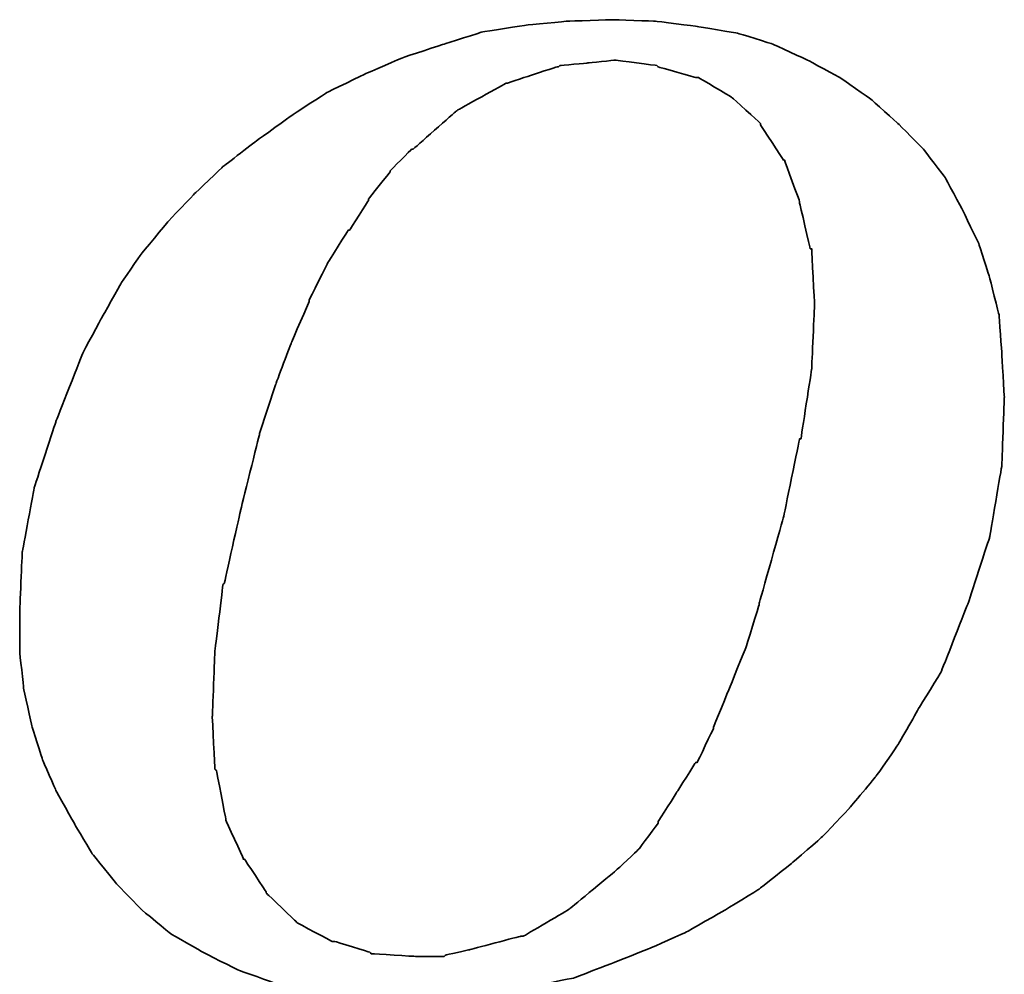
# Model space of a CAD drawing. Header units: millimetres. Extents: x 703 to 847, y 283 to 362.
# Tile 49 of 55: x 828.98 to 830.01, y 323.72 to 324.72. Entities that reach past the tile are written whole.
import ezdxf

# ---------------------------------------------------------------- set-up
doc = ezdxf.new("R2010")
doc.units = ezdxf.units.MM
doc.header["$LTSCALE"] = 0.05
doc.layers.add('DIM', color=4, linetype='CONTINUOUS')
doc.layers.add('layer 1', color=7, linetype='CONTINUOUS')

# ---------------------------------------------------------------- blocks, each defined once
blk = doc.blocks.new('TBI MOTION logo(完整正式版)')
at = {"layer": 'layer 1', "color": 22, "lineweight": 35}
for points, knots in [([(35.79625, -6.98375), (35.79625, -6.98375), (36.23125, -7.43875), (36.23125, -7.43875), (36.23125, -7.43875), (36.23125, -7.43875), (36.75625, -7.87125), (36.75625, -7.87125), (36.75625, -7.87125), (36.75625, -7.87125), (37.33125, -8.20375), (37.33125, -8.20375), (37.33125, -8.20375), (37.33125, -8.20375), (37.95625, -8.51875), (37.95625, -8.51875), (37.95625, -8.51875), (37.95625, -8.51875), (38.62625, -8.75875), (38.62625, -8.75875), (38.62625, -8.75875), (38.62625, -8.75875), (39.37125, -8.90375), (39.37125, -8.90375), (39.37125, -8.90375), (39.37125, -8.90375), (40.14125, -8.99875), (40.14125, -8.99875), (40.14125, -8.99875), (40.14125, -8.99875), (41.02625, -9.02375), (41.02625, -9.02375), (41.02625, -9.02375), (41.02625, -9.02375), (41.74625, -8.99875), (41.74625, -8.99875), (41.74625, -8.99875), (41.74625, -8.99875), (42.46625, -8.92375), (42.46625, -8.92375), (42.46625, -8.92375), (42.46625, -8.92375), (43.21125, -8.80625), (43.21125, -8.80625), (43.21125, -8.80625), (43.21125, -8.80625), (43.93125, -8.66375), (43.93125, -8.66375), (43.93125, -8.66375), (43.93125, -8.66375), (44.62625, -8.39875), (44.62625, -8.39875), (44.62625, -8.39875), (44.62625, -8.39875), (45.29625, -8.13375), (45.29625, -8.13375), (45.29625, -8.13375), (45.29625, -8.13375), (45.94625, -7.84375), (45.94625, -7.84375), (45.94625, -7.84375), (45.94625, -7.84375), (46.61625, -7.46375), (46.61625, -7.46375), (46.61625, -7.46375), (46.61625, -7.46375), (47.24125, -7.07875), (47.24125, -7.07875), (47.24125, -7.07875), (47.24125, -7.07875), (47.81625, -6.62375), (47.81625, -6.62375), (47.81625, -6.62375), (47.81625, -6.62375), (48.36875, -6.14375), (48.36875, -6.14375), (48.36875, -6.14375), (48.36875, -6.14375), (48.84625, -5.64125), (48.84625, -5.64125), (48.84625, -5.64125), (48.84625, -5.64125), (49.32625, -5.06375), (49.32625, -5.06375), (49.32625, -5.06375), (49.32625, -5.06375), (49.71125, -4.51374), (49.71125, -4.51374), (49.71125, -4.51374), (49.71125, -4.51374), (50.09625, -3.83874), (50.09625, -3.83874), (50.09625, -3.83874), (50.09625, -3.83874), (50.48125, -3.21374), (50.48125, -3.21374), (50.48125, -3.21374), (50.48125, -3.21374), (50.96125, -1.99125), (50.96125, -1.99125), (50.96125, -1.99125), (50.96125, -1.99125), (51.34375, -0.81875), (51.34375, -0.81875), (51.34375, -0.81875), (51.34375, -0.81875), (51.56125, 0.45624), (51.56125, 0.45624), (51.56125, 0.45624), (51.56125, 0.45624), (51.60625, 1.67624), (51.60625, 1.67624), (51.60625, 1.67624), (51.60625, 1.67624), (51.56125, 2.44625), (51.56125, 2.44625), (51.56125, 2.44625), (51.56125, 2.44625), (51.51125, 3.14125), (51.51125, 3.14125), (51.51125, 3.14125), (51.51125, 3.14125), (51.34375, 3.81125), (51.34375, 3.81125), (51.34375, 3.81125), (51.34375, 3.81125), (51.15125, 4.41125), (51.15125, 4.41125), (51.15125, 4.41125), (51.15125, 4.41125), (50.86125, 5.01125), (50.86125, 5.01125), (50.86125, 5.01125), (50.86125, 5.01125), (50.55125, 5.58875), (50.55125, 5.58875), (50.55125, 5.58875), (50.55125, 5.58875), (50.16625, 6.09125), (50.16625, 6.09125), (50.16625, 6.09125), (50.16625, 6.09125), (49.71125, 6.54875), (49.71125, 6.54875), (49.71125, 6.54875), (49.71125, 6.54875), (49.23125, 6.98125), (49.23125, 6.98125), (49.23125, 6.98125), (49.23125, 6.98125), (48.67875, 7.36625), (48.67875, 7.36625), (48.67875, 7.36625), (48.67875, 7.36625), (48.10375, 7.67625), (48.10375, 7.67625), (48.10375, 7.67625), (48.10375, 7.67625), (47.48125, 7.96375), (47.48125, 7.96375), (47.48125, 7.96375), (47.48125, 7.96375), (46.85625, 8.15625), (46.85625, 8.15625), (46.85625, 8.15625), (46.85625, 8.15625), (46.13625, 8.27624), (46.13625, 8.27624), (46.13625, 8.27624), (46.13625, 8.27624), (45.39125, 8.37125), (45.39125, 8.37125), (45.39125, 8.37125), (45.39125, 8.37125), (44.62625, 8.39624), (44.62625, 8.39624), (44.62625, 8.39624), (44.62625, 8.39624), (43.83625, 8.37125), (43.83625, 8.37125), (43.83625, 8.37125), (43.83625, 8.37125), (43.09125, 8.30125), (43.09125, 8.30125), (43.09125, 8.30125), (43.09125, 8.30125), (42.32125, 8.18125), (42.32125, 8.18125), (42.32125, 8.18125), (42.32125, 8.18125), (41.62875, 7.96375), (41.62875, 7.96375), (41.62875, 7.96375), (41.62875, 7.96375), (40.90625, 7.72625), (40.90625, 7.72625), (40.90625, 7.72625), (40.90625, 7.72625), (40.23624, 7.43625), (40.23624, 7.43625), (40.23624, 7.43625), (40.23624, 7.43625), (39.54124, 7.10125), (39.54124, 7.10125), (39.54124, 7.10125), (39.54124, 7.10125), (38.91625, 6.69125), (38.91625, 6.69125), (38.91625, 6.69125), (38.91625, 6.69125), (38.31625, 6.26125), (38.31625, 6.26125), (38.31625, 6.26125), (38.31625, 6.26125), (37.69125, 5.78125), (37.69125, 5.78125), (37.69125, 5.78125), (37.69125, 5.78125), (37.18625, 5.30125), (37.18625, 5.30125), (37.18625, 5.30125), (37.18625, 5.30125), (36.70625, 4.79624), (36.70625, 4.79624), (36.70625, 4.79624), (36.70625, 4.79624), (36.23125, 4.22125), (36.23125, 4.22125), (36.23125, 4.22125), (36.23125, 4.22125), (35.87124, 3.69375), (35.87124, 3.69375), (35.87124, 3.69375), (35.87124, 3.69375), (35.53125, 3.09125), (35.53125, 3.09125), (35.53125, 3.09125), (35.53125, 3.09125), (35.19875, 2.47125), (35.19875, 2.47125), (35.19875, 2.47125), (35.19875, 2.47125), (34.71625, 1.24625), (34.71625, 1.24625), (34.71625, 1.24625), (34.71625, 1.24625), (34.33125, 0.06874), (34.33125, 0.06874), (34.33125, 0.06874), (34.33125, 0.06874), (34.11625, -1.07875), (34.11625, -1.07875), (34.11625, -1.07875), (34.11625, -1.07875), (34.07125, -2.15875), (34.07125, -2.15875), (34.07125, -2.15875), (34.07125, -2.15875), (34.07125, -2.85375), (34.07125, -2.85375), (34.07125, -2.85375), (34.07125, -2.85375), (34.14125, -3.50375), (34.14125, -3.50375), (34.14125, -3.50375), (34.14125, -3.50375), (34.28625, -4.17375), (34.28625, -4.17375), (34.28625, -4.17375), (34.28625, -4.17375), (34.47625, -4.77624), (34.47625, -4.77624), (34.47625, -4.77624), (34.47625, -4.77624), (34.71625, -5.32625), (34.71625, -5.32625), (34.71625, -5.32625), (34.71625, -5.32625), (35.05375, -5.92875), (35.05375, -5.92875), (35.05375, -5.92875), (35.05375, -5.92875), (35.36375, -6.45375), (35.36375, -6.45375), (35.36375, -6.45375), (35.36375, -6.45375), (35.79625, -6.98375), (35.79625, -6.98375)], [0, 0, 0, 0, 0.01388889, 0.01388889, 0.01388889, 0.0138889, 0.02777778, 0.02777778, 0.02777778, 0.02777779, 0.04166667, 0.04166667, 0.04166667, 0.04166668, 0.05555556, 0.05555556, 0.05555556, 0.05555557, 0.06944444, 0.06944444, 0.06944444, 0.06944445, 0.08333333, 0.08333333, 0.08333333, 0.08333334, 0.09722222, 0.09722222, 0.09722222, 0.09722223, 0.11111111, 0.11111111, 0.11111111, 0.11111112, 0.125, 0.125, 0.125, 0.12500001, 0.13888889, 0.13888889, 0.13888889, 0.1388889, 0.15277778, 0.15277778, 0.15277778, 0.15277779, 0.16666667, 0.16666667, 0.16666667, 0.16666668, 0.18055556, 0.18055556, 0.18055556, 0.18055557, 0.19444444, 0.19444444, 0.19444444, 0.19444445, 0.20833333, 0.20833333, 0.20833333, 0.20833334, 0.22222222, 0.22222222, 0.22222222, 0.22222223, 0.23611111, 0.23611111, 0.23611111, 0.23611112, 0.25, 0.25, 0.25, 0.25000001, 0.26388889, 0.26388889, 0.26388889, 0.2638889, 0.27777778, 0.27777778, 0.27777778, 0.27777779, 0.29166667, 0.29166667, 0.29166667, 0.29166668, 0.30555556, 0.30555556, 0.30555556, 0.30555557, 0.31944444, 0.31944444, 0.31944444, 0.31944445, 0.33333333, 0.33333333, 0.33333333, 0.33333334, 0.34722222, 0.34722222, 0.34722222, 0.34722223, 0.36111111, 0.36111111, 0.36111111, 0.36111112, 0.375, 0.375, 0.375, 0.37500001, 0.38888889, 0.38888889, 0.38888889, 0.3888889, 0.40277778, 0.40277778, 0.40277778, 0.40277779, 0.41666667, 0.41666667, 0.41666667, 0.41666668, 0.43055556, 0.43055556, 0.43055556, 0.43055557, 0.44444444, 0.44444444, 0.44444444, 0.44444445, 0.45833333, 0.45833333, 0.45833333, 0.45833334, 0.47222222, 0.47222222, 0.47222222, 0.47222223, 0.48611111, 0.48611111, 0.48611111, 0.48611112, 0.5, 0.5, 0.5, 0.50000001, 0.51388889, 0.51388889, 0.51388889, 0.5138889, 0.52777778, 0.52777778, 0.52777778, 0.52777779, 0.54166667, 0.54166667, 0.54166667, 0.54166668, 0.55555556, 0.55555556, 0.55555556, 0.55555557, 0.56944444, 0.56944444, 0.56944444, 0.56944445, 0.58333333, 0.58333333, 0.58333333, 0.58333334, 0.59722222, 0.59722222, 0.59722222, 0.59722223, 0.61111111, 0.61111111, 0.61111111, 0.61111112, 0.625, 0.625, 0.625, 0.62500001, 0.63888889, 0.63888889, 0.63888889, 0.6388889, 0.65277778, 0.65277778, 0.65277778, 0.65277779, 0.66666667, 0.66666667, 0.66666667, 0.66666668, 0.68055556, 0.68055556, 0.68055556, 0.68055557, 0.69444444, 0.69444444, 0.69444444, 0.69444445, 0.70833333, 0.70833333, 0.70833333, 0.70833334, 0.72222222, 0.72222222, 0.72222222, 0.72222223, 0.73611111, 0.73611111, 0.73611111, 0.73611112, 0.75, 0.75, 0.75, 0.75000001, 0.76388889, 0.76388889, 0.76388889, 0.7638889, 0.77777778, 0.77777778, 0.77777778, 0.77777779, 0.79166667, 0.79166667, 0.79166667, 0.79166668, 0.80555556, 0.80555556, 0.80555556, 0.80555557, 0.81944444, 0.81944444, 0.81944444, 0.81944445, 0.83333333, 0.83333333, 0.83333333, 0.83333334, 0.84722222, 0.84722222, 0.84722222, 0.84722223, 0.86111111, 0.86111111, 0.86111111, 0.86111112, 0.875, 0.875, 0.875, 0.87500001, 0.88888889, 0.88888889, 0.88888889, 0.8888889, 0.90277778, 0.90277778, 0.90277778, 0.90277779, 0.91666667, 0.91666667, 0.91666667, 0.91666668, 0.93055556, 0.93055556, 0.93055556, 0.93055557, 0.94444444, 0.94444444, 0.94444444, 0.94444445, 0.95833333, 0.95833333, 0.95833333, 0.95833334, 0.97222222, 0.97222222, 0.97222222, 0.97222223, 0.98611111, 0.98611111, 0.98611111, 0.98611112, 1, 1, 1, 1]), ([(38.33875, 1.03124), (38.33875, 1.03124), (38.62625, 1.89625), (38.62625, 1.89625), (38.62625, 1.89625), (38.62625, 1.89625), (38.91625, 2.66375), (38.91625, 2.66375), (38.91625, 2.66375), (38.91625, 2.66375), (39.22625, 3.38125), (39.22625, 3.38125), (39.22625, 3.38125), (39.22625, 3.38125), (39.22625, 3.40624), (39.22625, 3.40624), (39.22625, 3.40624), (39.22625, 3.40624), (39.56124, 4.07624), (39.56124, 4.07624), (39.56124, 4.07624), (39.56124, 4.07624), (39.92125, 4.65125), (39.92125, 4.65125), (39.92125, 4.65125), (39.92125, 4.65125), (39.94625, 4.65125), (39.94625, 4.65125), (39.94625, 4.65125), (39.94625, 4.65125), (40.28125, 5.17875), (40.28125, 5.17875), (40.28125, 5.17875), (40.28125, 5.17875), (40.28125, 5.20375), (40.28125, 5.20375), (40.28125, 5.20375), (40.28125, 5.20375), (40.66875, 5.68625), (40.66875, 5.68625), (40.66875, 5.68625), (40.66875, 5.68625), (40.66875, 5.70625), (40.66875, 5.70625), (40.66875, 5.70625), (40.66875, 5.70625), (41.05124, 6.09125), (41.05124, 6.09125), (41.05124, 6.09125), (41.05124, 6.09125), (41.07625, 6.09125), (41.07625, 6.09125), (41.07625, 6.09125), (41.07625, 6.09125), (41.84125, 6.76625), (41.84125, 6.76625), (41.84125, 6.76625), (41.84125, 6.76625), (41.86625, 6.78625), (41.86625, 6.78625), (41.86625, 6.78625), (41.86625, 6.78625), (42.73125, 7.26624), (42.73125, 7.26624), (42.73125, 7.26624), (42.73125, 7.26624), (42.75625, 7.26624), (42.75625, 7.26624), (42.75625, 7.26624), (42.75625, 7.26624), (43.18625, 7.41125), (43.18625, 7.41125), (43.18625, 7.41125), (43.18625, 7.41125), (43.64125, 7.55625), (43.64125, 7.55625), (43.64125, 7.55625), (43.64125, 7.55625), (43.66625, 7.55625), (43.66625, 7.55625), (43.66625, 7.55625), (43.66625, 7.55625), (43.69125, 7.58124), (43.69125, 7.58124), (43.69125, 7.58124), (43.69125, 7.58124), (44.19125, 7.62625), (44.19125, 7.62625), (44.19125, 7.62625), (44.19125, 7.62625), (44.67125, 7.67625), (44.67125, 7.67625), (44.67125, 7.67625), (44.67125, 7.67625), (44.69625, 7.67625), (44.69625, 7.67625), (44.69625, 7.67625), (44.69625, 7.67625), (45.41875, 7.58124), (45.41875, 7.58124), (45.41875, 7.58124), (45.41875, 7.58124), (45.44125, 7.55625), (45.44125, 7.55625), (45.44125, 7.55625), (45.44125, 7.55625), (46.11125, 7.36625), (46.11125, 7.36625), (46.11125, 7.36625), (46.11125, 7.36625), (46.13625, 7.36625), (46.13625, 7.36625), (46.13625, 7.36625), (46.13625, 7.36625), (46.15875, 7.36625), (46.15875, 7.36625), (46.15875, 7.36625), (46.15875, 7.36625), (46.73625, 7.02624), (46.73625, 7.02624), (46.73625, 7.02624), (46.73625, 7.02624), (46.76125, 7.00624), (46.76125, 7.00624), (46.76125, 7.00624), (46.76125, 7.00624), (47.24125, 6.57124), (47.24125, 6.57124), (47.24125, 6.57124), (47.24125, 6.57124), (47.26625, 6.54875), (47.26625, 6.54875), (47.26625, 6.54875), (47.26625, 6.54875), (47.26625, 6.52375), (47.26625, 6.52375), (47.26625, 6.52375), (47.26625, 6.52375), (47.67375, 5.89875), (47.67375, 5.89875), (47.67375, 5.89875), (47.67375, 5.89875), (47.69625, 5.89875), (47.69625, 5.89875), (47.69625, 5.89875), (47.69625, 5.89875), (47.69625, 5.87625), (47.69625, 5.87625), (47.69625, 5.87625), (47.69625, 5.87625), (47.96125, 5.15625), (47.96125, 5.15625), (47.96125, 5.15625), (47.96125, 5.15625), (47.96125, 5.13125), (47.96125, 5.13125), (47.96125, 5.13125), (47.96125, 5.13125), (48.15125, 4.31875), (48.15125, 4.31875), (48.15125, 4.31875), (48.15125, 4.31875), (48.17625, 4.31875), (48.17625, 4.31875), (48.17625, 4.31875), (48.17625, 4.31875), (48.17625, 4.29125), (48.17625, 4.29125), (48.17625, 4.29125), (48.17625, 4.29125), (48.22625, 3.33125), (48.22625, 3.33125), (48.22625, 3.33125), (48.22625, 3.33125), (48.22625, 3.30875), (48.22625, 3.30875), (48.22625, 3.30875), (48.22625, 3.30875), (48.17625, 2.20624), (48.17625, 2.20624), (48.17625, 2.20624), (48.17625, 2.20624), (48.17625, 2.18124), (48.17625, 2.18124), (48.17625, 2.18124), (48.17625, 2.18124), (47.98375, 0.93624), (47.98375, 0.93624), (47.98375, 0.93624), (47.98375, 0.93624), (47.96125, 0.93624), (47.96125, 0.93624), (47.96125, 0.93624), (47.96125, 0.93624), (47.67375, -0.45874), (47.67375, -0.45874), (47.67375, -0.45874), (47.67375, -0.45874), (47.24125, -1.99125), (47.24125, -1.99125), (47.24125, -1.99125), (47.24125, -1.99125), (47.24125, -2.01874), (47.24125, -2.01874), (47.24125, -2.01874), (47.24125, -2.01874), (47.00125, -2.78375), (47.00125, -2.78375), (47.00125, -2.78375), (47.00125, -2.78375), (46.71125, -3.50375), (46.71125, -3.50375), (46.71125, -3.50375), (46.71125, -3.50375), (46.42625, -4.19875), (46.42625, -4.19875), (46.42625, -4.19875), (46.42625, -4.19875), (46.42625, -4.22375), (46.42625, -4.22375), (46.42625, -4.22375), (46.42625, -4.22375), (46.13625, -4.82374), (46.13625, -4.82374), (46.13625, -4.82374), (46.13625, -4.82374), (46.11125, -4.82374), (46.11125, -4.82374), (46.11125, -4.82374), (46.11125, -4.82374), (45.77625, -5.35125), (45.77625, -5.35125), (45.77625, -5.35125), (45.77625, -5.35125), (45.44125, -5.87875), (45.44125, -5.87875), (45.44125, -5.87875), (45.44125, -5.87875), (45.44125, -5.90375), (45.44125, -5.90375), (45.44125, -5.90375), (45.44125, -5.90375), (45.10625, -6.35875), (45.10625, -6.35875), (45.10625, -6.35875), (45.10625, -6.35875), (45.08125, -6.38375), (45.08125, -6.38375), (45.08125, -6.38375), (45.08125, -6.38375), (44.69625, -6.74375), (44.69625, -6.74375), (44.69625, -6.74375), (44.69625, -6.74375), (43.88375, -7.41625), (43.88375, -7.41625), (43.88375, -7.41625), (43.88375, -7.41625), (43.85625, -7.43875), (43.85625, -7.43875), (43.85625, -7.43875), (43.85625, -7.43875), (43.04125, -7.91875), (43.04125, -7.91875), (43.04125, -7.91875), (43.04125, -7.91875), (43.01625, -7.91875), (43.01625, -7.91875), (43.01625, -7.91875), (43.01625, -7.91875), (42.99625, -7.91875), (42.99625, -7.91875), (42.99625, -7.91875), (42.99625, -7.91875), (42.08125, -8.15875), (42.08125, -8.15875), (42.08125, -8.15875), (42.08125, -8.15875), (41.65125, -8.25625), (41.65125, -8.25625), (41.65125, -8.25625), (41.65125, -8.25625), (41.62875, -8.27875), (41.62875, -8.27875), (41.62875, -8.27875), (41.62875, -8.27875), (41.60125, -8.27875), (41.60125, -8.27875), (41.60125, -8.27875), (41.60125, -8.27875), (41.12125, -8.27875), (41.12125, -8.27875), (41.12125, -8.27875), (41.12125, -8.27875), (40.35624, -8.23125), (40.35624, -8.23125), (40.35624, -8.23125), (40.35624, -8.23125), (40.33125, -8.23125), (40.33125, -8.23125), (40.33125, -8.23125), (40.33125, -8.23125), (40.30625, -8.20375), (40.30625, -8.20375), (40.30625, -8.20375), (40.30625, -8.20375), (39.68375, -8.01375), (39.68375, -8.01375), (39.68375, -8.01375), (39.68375, -8.01375), (39.66124, -8.01375), (39.66124, -8.01375), (39.66124, -8.01375), (39.66124, -8.01375), (39.63625, -8.01375), (39.63625, -8.01375), (39.63625, -8.01375), (39.63625, -8.01375), (39.01125, -7.67875), (39.01125, -7.67875), (39.01125, -7.67875), (39.01125, -7.67875), (38.98875, -7.65375), (38.98875, -7.65375), (38.98875, -7.65375), (38.98875, -7.65375), (38.48625, -7.17375), (38.48625, -7.17375), (38.48625, -7.17375), (38.48625, -7.17375), (38.45875, -7.14875), (38.45875, -7.14875), (38.45875, -7.14875), (38.45875, -7.14875), (38.45875, -7.12875), (38.45875, -7.12875), (38.45875, -7.12875), (38.45875, -7.12875), (38.07625, -6.54875), (38.07625, -6.54875), (38.07625, -6.54875), (38.07625, -6.54875), (38.05125, -6.54875), (38.05125, -6.54875), (38.05125, -6.54875), (38.05125, -6.54875), (38.05125, -6.52875), (38.05125, -6.52875), (38.05125, -6.52875), (38.05125, -6.52875), (37.74125, -5.85375), (37.74125, -5.85375), (37.74125, -5.85375), (37.74125, -5.85375), (37.74125, -5.82875), (37.74125, -5.82875), (37.74125, -5.82875), (37.74125, -5.82875), (37.57375, -4.96875), (37.57375, -4.96875), (37.57375, -4.96875), (37.57375, -4.96875), (37.54625, -4.94375), (37.54625, -4.94375), (37.54625, -4.94375), (37.54625, -4.94375), (37.50125, -4.03375), (37.50125, -4.03375), (37.50125, -4.03375), (37.50125, -4.03375), (37.50125, -4.00875), (37.50125, -4.00875), (37.50125, -4.00875), (37.50125, -4.00875), (37.54625, -2.85375), (37.54625, -2.85375), (37.54625, -2.85375), (37.54625, -2.85375), (37.69125, -1.65875), (37.69125, -1.65875), (37.69125, -1.65875), (37.69125, -1.65875), (37.71624, -1.63375), (37.71624, -1.63375), (37.71624, -1.63375), (37.71624, -1.63375), (38.00375, -0.33875), (38.00375, -0.33875), (38.00375, -0.33875), (38.00375, -0.33875), (38.33875, 1.00624), (38.33875, 1.00624), (38.33875, 1.00624), (38.33875, 1.00624), (38.33875, 1.03124), (38.33875, 1.03124)], [0, 0, 0, 0, 0.01010101, 0.01010101, 0.01010101, 0.01010102, 0.02020202, 0.02020202, 0.02020202, 0.02020203, 0.03030303, 0.03030303, 0.03030303, 0.03030304, 0.04040404, 0.04040404, 0.04040404, 0.04040405, 0.05050505, 0.05050505, 0.05050505, 0.05050506, 0.06060606, 0.06060606, 0.06060606, 0.06060607, 0.07070707, 0.07070707, 0.07070707, 0.07070708, 0.08080808, 0.08080808, 0.08080808, 0.08080809, 0.09090909, 0.09090909, 0.09090909, 0.0909091, 0.1010101, 0.1010101, 0.1010101, 0.10101011, 0.11111111, 0.11111111, 0.11111111, 0.11111112, 0.12121212, 0.12121212, 0.12121212, 0.12121213, 0.13131313, 0.13131313, 0.13131313, 0.13131314, 0.14141414, 0.14141414, 0.14141414, 0.14141415, 0.15151515, 0.15151515, 0.15151515, 0.15151516, 0.16161616, 0.16161616, 0.16161616, 0.16161617, 0.17171717, 0.17171717, 0.17171717, 0.17171718, 0.18181818, 0.18181818, 0.18181818, 0.18181819, 0.19191919, 0.19191919, 0.19191919, 0.1919192, 0.2020202, 0.2020202, 0.2020202, 0.20202021, 0.21212121, 0.21212121, 0.21212121, 0.21212122, 0.22222222, 0.22222222, 0.22222222, 0.22222223, 0.23232323, 0.23232323, 0.23232323, 0.23232324, 0.24242424, 0.24242424, 0.24242424, 0.24242425, 0.25252525, 0.25252525, 0.25252525, 0.25252526, 0.26262626, 0.26262626, 0.26262626, 0.26262627, 0.27272727, 0.27272727, 0.27272727, 0.27272728, 0.28282828, 0.28282828, 0.28282828, 0.28282829, 0.29292929, 0.29292929, 0.29292929, 0.2929293, 0.3030303, 0.3030303, 0.3030303, 0.30303031, 0.31313131, 0.31313131, 0.31313131, 0.31313132, 0.32323232, 0.32323232, 0.32323232, 0.32323233, 0.33333333, 0.33333333, 0.33333333, 0.33333334, 0.34343434, 0.34343434, 0.34343434, 0.34343435, 0.35353535, 0.35353535, 0.35353535, 0.35353536, 0.36363636, 0.36363636, 0.36363636, 0.36363637, 0.37373737, 0.37373737, 0.37373737, 0.37373738, 0.38383838, 0.38383838, 0.38383838, 0.38383839, 0.39393939, 0.39393939, 0.39393939, 0.3939394, 0.4040404, 0.4040404, 0.4040404, 0.40404041, 0.41414141, 0.41414141, 0.41414141, 0.41414142, 0.42424242, 0.42424242, 0.42424242, 0.42424243, 0.43434343, 0.43434343, 0.43434343, 0.43434344, 0.44444444, 0.44444444, 0.44444444, 0.44444445, 0.45454545, 0.45454545, 0.45454545, 0.45454546, 0.46464646, 0.46464646, 0.46464646, 0.46464647, 0.47474747, 0.47474747, 0.47474747, 0.47474748, 0.48484848, 0.48484848, 0.48484848, 0.48484849, 0.49494949, 0.49494949, 0.49494949, 0.4949495, 0.50505051, 0.50505051, 0.50505051, 0.50505052, 0.51515152, 0.51515152, 0.51515152, 0.51515153, 0.52525253, 0.52525253, 0.52525253, 0.52525254, 0.53535354, 0.53535354, 0.53535354, 0.53535355, 0.54545455, 0.54545455, 0.54545455, 0.54545456, 0.55555556, 0.55555556, 0.55555556, 0.55555557, 0.56565657, 0.56565657, 0.56565657, 0.56565658, 0.57575758, 0.57575758, 0.57575758, 0.57575759, 0.58585859, 0.58585859, 0.58585859, 0.5858586, 0.5959596, 0.5959596, 0.5959596, 0.59595961, 0.60606061, 0.60606061, 0.60606061, 0.60606062, 0.61616162, 0.61616162, 0.61616162, 0.61616163, 0.62626263, 0.62626263, 0.62626263, 0.62626264, 0.63636364, 0.63636364, 0.63636364, 0.63636365, 0.64646465, 0.64646465, 0.64646465, 0.64646466, 0.65656566, 0.65656566, 0.65656566, 0.65656567, 0.66666667, 0.66666667, 0.66666667, 0.66666668, 0.67676768, 0.67676768, 0.67676768, 0.67676769, 0.68686869, 0.68686869, 0.68686869, 0.6868687, 0.6969697, 0.6969697, 0.6969697, 0.69696971, 0.70707071, 0.70707071, 0.70707071, 0.70707072, 0.71717172, 0.71717172, 0.71717172, 0.71717173, 0.72727273, 0.72727273, 0.72727273, 0.72727274, 0.73737374, 0.73737374, 0.73737374, 0.73737375, 0.74747475, 0.74747475, 0.74747475, 0.74747476, 0.75757576, 0.75757576, 0.75757576, 0.75757577, 0.76767677, 0.76767677, 0.76767677, 0.76767678, 0.77777778, 0.77777778, 0.77777778, 0.77777779, 0.78787879, 0.78787879, 0.78787879, 0.7878788, 0.7979798, 0.7979798, 0.7979798, 0.79797981, 0.80808081, 0.80808081, 0.80808081, 0.80808082, 0.81818182, 0.81818182, 0.81818182, 0.81818183, 0.82828283, 0.82828283, 0.82828283, 0.82828284, 0.83838384, 0.83838384, 0.83838384, 0.83838385, 0.84848485, 0.84848485, 0.84848485, 0.84848486, 0.85858586, 0.85858586, 0.85858586, 0.85858587, 0.86868687, 0.86868687, 0.86868687, 0.86868688, 0.87878788, 0.87878788, 0.87878788, 0.87878789, 0.88888889, 0.88888889, 0.88888889, 0.8888889, 0.8989899, 0.8989899, 0.8989899, 0.89898991, 0.90909091, 0.90909091, 0.90909091, 0.90909092, 0.91919192, 0.91919192, 0.91919192, 0.91919193, 0.92929293, 0.92929293, 0.92929293, 0.92929294, 0.93939394, 0.93939394, 0.93939394, 0.93939395, 0.94949495, 0.94949495, 0.94949495, 0.94949496, 0.95959596, 0.95959596, 0.95959596, 0.95959597, 0.96969697, 0.96969697, 0.96969697, 0.96969698, 0.97979798, 0.97979798, 0.97979798, 0.97979799, 0.98989899, 0.98989899, 0.98989899, 0.989899, 1, 1, 1, 1])]:
    blk.add_open_spline(points, degree=3, knots=knots, dxfattribs=at)

msp = doc.modelspace()

# ---------------------------------------------------------------- block references
at = {"layer": 'DIM', "color": 7, "xscale": 0.0588462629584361, "yscale": 0.0588462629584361, "zscale": 0.0588462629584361}
msp.add_blockref('TBI MOTION logo(完整正式版)', (826.9748, 324.2214), dxfattribs=at)

doc.saveas('drawing.dxf')
